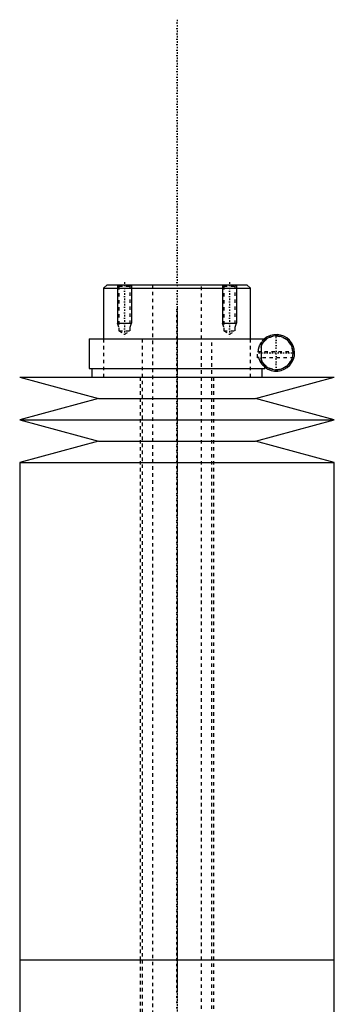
# Model space of a CAD drawing. Extents: x -105 to 105, y -146 to 645.
# Tile 14 of 14: x -45 to 45, y 363 to 645. Entities that reach past the tile are written whole.
import ezdxf

# ---------------------------------------------------------------- set-up
doc = ezdxf.new("R2010")
doc.units = 0
doc.linetypes.add('CENTER', pattern=[1.5, 0.45, -0.5, 0.05, -0.5])
doc.linetypes.add('DASHED', pattern=[2, 1, -1])
for name, color, linetype in [('AM_0', 7, 'CONTINUOUS'), ('AM_10', 7, 'CONTINUOUS'), ('AM_3', 7, 'DASHED'), ('AM_7', 7, 'CENTER')]:
    doc.layers.add(name, color=color, linetype=linetype)

msp = doc.modelspace()

# ---------------------------------------------------------------- linework, layer by layer
at = {"layer": 'AM_0', "color": 7, "linetype": 'CONTINUOUS'}
for p, q in [((-20, 569), (-21, 568)), ((-21, 568), (-21, 553.5)), ((-21, 568), (21, 568)), ((-20, 569), (20, 569)), ((21, 568), (20, 569)), ((21, 553.5), (21, 568)), ((-25.15, 553.5), (-25.15, 545)), ((-25.15, 553.5), (25.15, 553.5)), ((25.15, 553.1), (25.15, 553.5)), ((24.16, 547.15), (24.16, 551.85)), ((-25.15, 545), (25.15, 545)), ((-24.35, 545), (-24.35, 542.5)), ((24.35, 542.5), (24.35, 545)), ((25.15, 545), (25.15, 545.9)), ((-45, 542.5), (-22.5, 536.4)), ((-45, 542.5), (45, 542.5)), ((22.5, 536.4), (45, 542.5)), ((-22.5, 536.4), (-45, 530.3)), ((-22.5, 536.4), (22.5, 536.4)), ((45, 530.3), (22.5, 536.4)), ((-45, 530.3), (-22.5, 524.2)), ((-45, 530.3), (45, 530.3)), ((22.5, 524.2), (45, 530.3)), ((-22.5, 524.2), (-45, 518.1)), ((-22.5, 524.2), (22.5, 524.2)), ((45, 518.1), (22.5, 524.2)), ((-45, 518.1), (-45, 375.5)), ((-45, 518.1), (45, 518.1)), ((45, 375.5), (45, 518.1)), ((-45, 375.5), (-45, 232.9)), ((-45, 375.5), (45, 375.5)), ((-45, 375.5), (0, 375.5)), ((45, 232.9), (45, 375.5))]:
    msp.add_line(p, q, dxfattribs=at)
for radius, start, end in [(4.85, 208.9541, 151.0459), (5.25, 231.7534, 130.3676)]:
    msp.add_arc((28.4, 549.5), radius, start, end, dxfattribs=at)
at = {"layer": 'AM_10', "color": 7, "linetype": 'CONTINUOUS'}
for p, q in [((-17, 569), (-17, 558)), ((-13, 569), (-13, 558)), ((13, 569), (13, 558)), ((17, 569), (17, 558)), ((-16.62, 556.9), (-17, 558)), ((-17, 558), (-13, 558)), ((-13.38, 556.9), (-13, 558)), ((13.38, 556.9), (13, 558)), ((13, 558), (17, 558)), ((16.62, 556.9), (17, 558))]:
    msp.add_line(p, q, dxfattribs=at)
at = {"layer": 'AM_3', "color": 6, "linetype": 'DASHED'}
for p, q in [((-17, 569), (-16.62, 568.62)), ((-16.62, 568.62), (-16.62, 555.8)), ((-16.62, 568.62), (-13.38, 568.62)), ((-13.38, 568.62), (-13, 569)), ((-13.38, 555.8), (-13.38, 568.62)), ((-7, 569), (-7, -110.5)), ((7, -110.5), (7, 569)), ((13, 569), (13.38, 568.62)), ((13.38, 568.62), (13.38, 555.8)), ((13.38, 568.62), (16.62, 568.62)), ((16.62, 568.62), (17, 569)), ((16.62, 555.8), (16.62, 568.62)), ((-21, 553.5), (-21, 542.5)), ((-16.62, 555.8), (-15, 554.86)), ((-16.62, 555.8), (-13.38, 555.8)), ((-15, 554.86), (-13.38, 555.8)), ((-10, 553.5), (-10, -70.5)), ((10, -70.5), (10, 553.5)), ((13.38, 555.8), (15, 554.86)), ((13.38, 555.8), (16.62, 555.8)), ((15, 554.86), (16.62, 555.8)), ((21, 542.5), (21, 553.5)), ((24.16, 551.85), (24.16, 552.59)), ((23, 549.9), (33.63, 549.9)), ((23, 548.1), (23, 549.9)), ((23.29, 548.1), (23, 548.1)), ((23.29, 548.1), (23.29, 548.31)), ((33.46, 548.1), (23.34, 548.1)), ((24.16, 546.41), (24.16, 547.15)), ((-10.5, 542.5), (-10.5, 375.5)), ((10.5, 375.5), (10.5, 542.5)), ((-10.5, 375.5), (-10.5, 197.5)), ((10.5, 197.5), (10.5, 375.5))]:
    msp.add_line(p, q, dxfattribs=at)
for points in [[(25.15, 553.1, 0), (25.15, 553.1, 0), (25.14, 553.09, 0), (25.13, 553.08, 0), (25.12, 553.07, 0), (25.11, 553.06, 0), (25.09, 553.04, 0), (25.05, 553.01, 0), (25.01, 552.97, 0), (24.97, 552.93, 0), (24.91, 552.87, 0), (24.89, 552.84, 0), (24.86, 552.81, 0), (24.79, 552.74, 0), (24.72, 552.66, 0), (24.64, 552.57, 0), (24.56, 552.47, 0), (24.48, 552.35, 0), (24.43, 552.29, 0), (24.39, 552.23, 0), (24.3, 552.09, 0), (24.2, 551.93, 0), (24.16, 551.85, 0)], [(24.16, 552.59, 0), (24.13, 552.55, 0), (24.06, 552.46, 0), (24, 552.36, 0), (23.97, 552.31, 0), (23.93, 552.26, 0), (23.87, 552.15, 0), (23.8, 552.04, 0), (23.74, 551.91, 0), (23.67, 551.79, 0), (23.61, 551.65, 0), (23.58, 551.58, 0), (23.55, 551.51, 0), (23.49, 551.36, 0), (23.43, 551.2, 0), (23.38, 551.03, 0), (23.35, 550.93, 0), (23.34, 550.9, 0), (23.33, 550.87, 0), (23.33, 550.85, 0), (23.32, 550.84, 0), (23.32, 550.81, 0), (23.31, 550.77, 0), (23.3, 550.74, 0), (23.29, 550.71, 0), (23.28, 550.68, 0), (23.28, 550.66, 0), (23.28, 550.64, 0), (23.27, 550.61, 0), (23.26, 550.57, 0), (23.26, 550.56, 0), (23.25, 550.54, 0), (23.25, 550.51, 0), (23.24, 550.47, 0), (23.24, 550.45, 0), (23.23, 550.43, 0), (23.23, 550.4, 0), (23.22, 550.36, 0), (23.22, 550.33, 0), (23.21, 550.29, 0), (23.2, 550.25, 0), (23.2, 550.24, 0), (23.2, 550.22, 0), (23.19, 550.18, 0), (23.19, 550.14, 0), (23.19, 550.11, 0), (23.18, 550.07, 0), (23.18, 550.03, 0), (23.18, 550.01, 0), (23.17, 549.99, 0), (23.17, 549.96, 0), (23.17, 549.92, 0), (23.17, 549.9, 0)], [(23.29, 548.31, 0), (23.31, 548.23, 0), (23.35, 548.08, 0), (23.39, 547.94, 0), (23.41, 547.87, 0), (23.43, 547.81, 0), (23.47, 547.68, 0), (23.52, 547.56, 0), (23.57, 547.44, 0), (23.62, 547.33, 0), (23.67, 547.22, 0), (23.69, 547.17, 0), (23.72, 547.12, 0), (23.77, 547.02, 0), (23.82, 546.93, 0), (23.88, 546.84, 0), (23.93, 546.75, 0), (23.98, 546.67, 0), (24.01, 546.63, 0), (24.03, 546.59, 0), (24.08, 546.51, 0), (24.13, 546.44, 0), (24.16, 546.41, 0)], [(24.16, 547.15, 0), (24.2, 547.07, 0), (24.3, 546.91, 0), (24.39, 546.77, 0), (24.43, 546.71, 0), (24.48, 546.65, 0), (24.56, 546.53, 0), (24.64, 546.43, 0), (24.72, 546.34, 0), (24.79, 546.26, 0), (24.86, 546.19, 0), (24.89, 546.16, 0), (24.91, 546.13, 0), (24.97, 546.07, 0), (25.01, 546.03, 0), (25.05, 545.99, 0), (25.09, 545.96, 0), (25.11, 545.94, 0), (25.12, 545.93, 0), (25.13, 545.92, 0), (25.14, 545.91, 0), (25.15, 545.9, 0), (25.15, 545.9, 0)]]:
    msp.add_polyline3d(points, dxfattribs=at)
for radius, start, end in [(4.75, 4.8306, 175.1694), (5.25, 130.3676, 143.9341), (4.75, 197.1418, 342.8582), (5.25, 216.0659, 231.7534)]:
    msp.add_arc((28.4, 549.5), radius, start, end, dxfattribs=at)
at = {"layer": 'AM_7', "color": 4, "linetype": 'CENTER'}
for p, q in [((0, 644.98), (0, -146.47)), ((-15, 569.71), (-15, 554.16)), ((15, 569.71), (15, 554.16)), ((0, 562.4), (0, 366.6)), ((28.4, 544.41), (28.4, 554.59)), ((23.31, 549.5), (33.49, 549.5)), ((0, 384.4), (0, 188.6))]:
    msp.add_line(p, q, dxfattribs=at)

doc.saveas('drawing.dxf')
